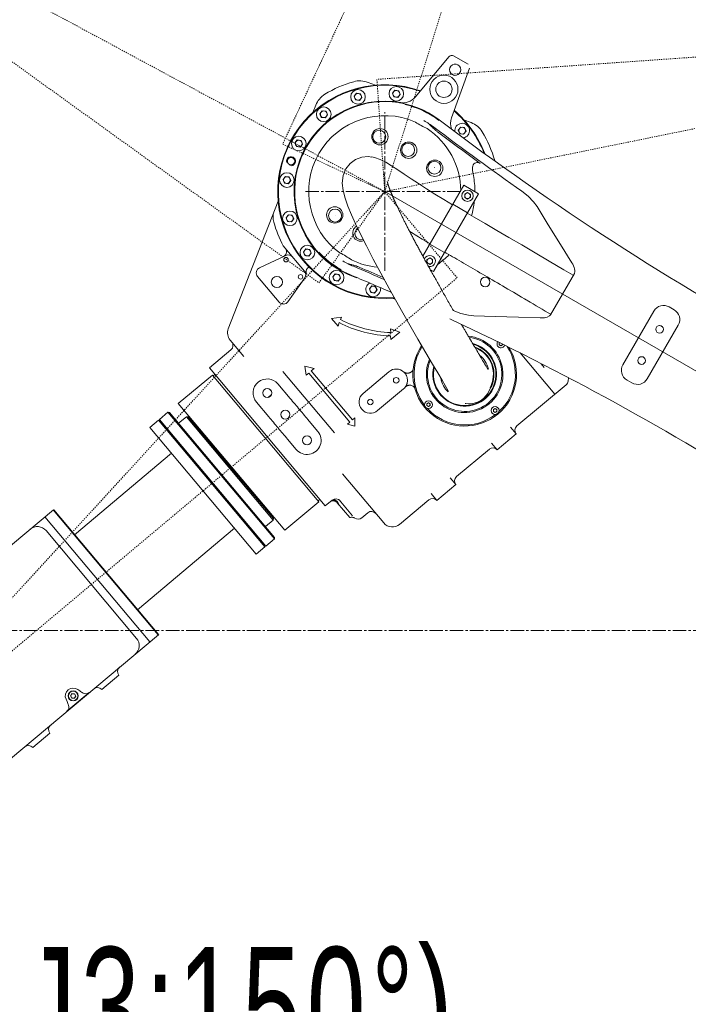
# Model space of a CAD drawing. Header units: millimetres. Extents: x -4455 to 4455, y -3150 to 3150.
# Tile 5 of 22: x -2388 to -1795, y 188 to 1063. Entities that reach past the tile are written whole.
import ezdxf

# ---------------------------------------------------------------- set-up
doc = ezdxf.new("R2010")
doc.units = ezdxf.units.MM
doc.linetypes.add('点画线', pattern=[18, 12, -2, 2, -2])
doc.linetypes.add('虚线', pattern=[2, 1, -1])
doc.layers.get('0').update_dxf_attribs({"lineweight": 35})
for name, color, linetype, lineweight in [('02___PRT_ALL_AXES', 7, 'Continuous', 18), ('中心线层', 1, '点画线', 18), ('尺寸线层', 7, 'Continuous', 18), ('粗实线层', 7, 'Continuous', 35), ('虚线层', 6, '虚线', 18)]:
    doc.layers.add(name, color=color, linetype=linetype, lineweight=lineweight)
doc.styles.add('标准', font='txt', dxfattribs={"width": 0.667})
doc.dimstyles.new('标准', dxfattribs={"dimscale": 30, "dimtxt": 3.5, "dimasz": 4, "dimexe": 2, "dimexo": 0, "dimtad": 1, "dimdsep": 46, "dimtxsty": '标准', "dimblk": '_CAXARROW', "dimcen": 0, "dimdle": 6, "dimazin": 2, "dimtfac": 0.707107, "dimtdec": 3, "dimtmove": 2, "dimatfit": 3, "dimfxl": 0, "dimfrac": 2, "dimtolj": 1, "dimarcsym": 0})

# ---------------------------------------------------------------- blocks, each defined once
blk = doc.blocks.new('3214324')
at = {"layer": '虚线层', "color": 3}
for p, q in [((0, 0), (760, 100)), ((0, 100), (0, 0))]:
    blk.add_line(p, q, dxfattribs=at)
at = {"layer": '虚线层', "color": 1}
blk.add_line((760, 100), (0, 100), dxfattribs=at)
blk = doc.blocks.new('212233434')
at = {"color": 7, "linetype": 'Continuous', "lineweight": 18}
for p, q in [((-618.28, 509.99), (-648.41, 474.07)), ((-601.52, 503.17), (-614.48, 510.65)), ((-600.2, 499.55), (-616.24, 455.49)), ((-690.37, 487.06), (-683.66, 484.44)), ((-702.69, 474.7), (-700.55, 477.43)), ((-701.41, 471.49), (-702.69, 474.7)), ((-697.12, 476.93), (-700.55, 477.43)), ((-695.84, 473.72), (-697.98, 470.99)), ((-697.12, 476.93), (-695.84, 473.72)), ((-668.66, 477.39), (-666.52, 480.11)), ((-667.37, 474.17), (-668.66, 477.39)), ((-667.37, 474.17), (-663.94, 473.68)), ((-663.09, 479.62), (-666.52, 480.11)), ((-661.8, 476.4), (-663.94, 473.68)), ((-663.09, 479.62), (-661.8, 476.4)), ((-736.79, 466.72), (-739.33, 460.22)), ((-701.41, 471.49), (-697.98, 470.99)), ((-733.11, 459.2), (-730.97, 461.92)), ((-731.82, 455.98), (-733.11, 459.2)), ((-731.82, 455.98), (-728.4, 455.49)), ((-727.54, 461.43), (-730.97, 461.92)), ((-726.25, 458.21), (-728.4, 455.49)), ((-727.54, 461.43), (-726.25, 458.21)), ((-610.22, 444.68), (-608.08, 447.4)), ((-604.65, 446.9), (-608.08, 447.4)), ((-605.48, 453.9), (-598.78, 451.29)), ((-604.65, 446.9), (-603.37, 443.69)), ((-608.94, 441.46), (-610.22, 444.68)), ((-608.94, 441.46), (-605.51, 440.97)), ((-603.37, 443.69), (-605.51, 440.97)), ((-755.28, 433.24), (-753.14, 435.96)), ((-753.99, 430.02), (-755.28, 433.24)), ((-753.99, 430.02), (-750.56, 429.52)), ((-749.71, 435.46), (-753.14, 435.96)), ((-748.42, 432.25), (-750.56, 429.52)), ((-749.71, 435.46), (-748.42, 432.25)), ((-684.69, 420.28), (-687.04, 420.77)), ((-765.82, 400.76), (-763.68, 403.49)), ((-760.25, 402.99), (-763.68, 403.49)), ((-760.25, 402.99), (-758.97, 399.78)), ((-675.92, 405.38), (-675.76, 405.03)), ((-675.76, 405.03), (-675.63, 404.8)), ((-596.82, 404.45), (-596.78, 404.28)), ((-764.54, 397.55), (-765.82, 400.76)), ((-764.54, 397.55), (-761.11, 397.05)), ((-758.97, 399.78), (-761.11, 397.05)), ((-605.27, 395.64), (-641.67, 332.59)), ((-605.27, 395.64), (-592.28, 388.14)), ((-592.28, 388.14), (-632.28, 318.86)), ((-604.53, 387.71), (-602.03, 389.15)), ((-604.53, 387.71), (-604.53, 384.82)), ((-602.03, 389.15), (-599.53, 387.71)), ((-599.53, 384.82), (-599.53, 387.71)), ((-553.7, 390.28), (-553.81, 390.36)), ((-770.04, 381.59), (-814.39, 268.03)), ((-663.92, 375.69), (-664.23, 376.36)), ((-615.02, 378.75), (-602.03, 371.25)), ((-602.03, 383.38), (-604.53, 384.82)), ((-599.53, 384.82), (-602.03, 383.38)), ((-540.32, 376.67), (-540.32, 376.67)), ((-763.14, 366.73), (-761, 369.45)), ((-757.57, 368.96), (-761, 369.45)), ((-757.57, 368.96), (-756.28, 365.74)), ((-663.6, 375.03), (-663.92, 375.69)), ((-663.28, 374.36), (-663.6, 375.03)), ((-662.96, 373.68), (-663.28, 374.36)), ((-662.63, 373), (-662.96, 373.68)), ((-662.31, 372.32), (-662.63, 373)), ((-661.97, 371.64), (-662.31, 372.32)), ((-661.64, 370.95), (-661.97, 371.64)), ((-661.3, 370.25), (-661.64, 370.95)), ((-660.96, 369.56), (-661.3, 370.25)), ((-660.62, 368.86), (-660.96, 369.56)), ((-660.27, 368.15), (-660.62, 368.86)), ((-659.92, 367.45), (-660.27, 368.15)), ((-761.85, 363.51), (-763.14, 366.73)), ((-761.85, 363.51), (-758.42, 363.02)), ((-756.28, 365.74), (-758.42, 363.02)), ((-659.57, 366.74), (-659.92, 367.45)), ((-659.21, 366.02), (-659.57, 366.74)), ((-658.85, 365.3), (-659.21, 366.02)), ((-658.49, 364.58), (-658.85, 365.3)), ((-658.13, 363.85), (-658.49, 364.58)), ((-657.76, 363.12), (-658.13, 363.85)), ((-657.39, 362.38), (-657.76, 363.12)), ((-657.01, 361.64), (-657.39, 362.38)), ((-656.63, 360.9), (-657.01, 361.64)), ((-656.25, 360.15), (-656.63, 360.9)), ((-655.87, 359.39), (-656.25, 360.15)), ((-655.48, 358.63), (-655.87, 359.39)), ((-655.09, 357.87), (-655.48, 358.63)), ((-654.69, 357.1), (-655.09, 357.87)), ((-654.29, 356.33), (-654.69, 357.1)), ((-653.89, 355.56), (-654.29, 356.33)), ((-653.49, 354.78), (-653.89, 355.56)), ((-653.08, 353.99), (-653.49, 354.78)), ((-652.67, 353.2), (-653.08, 353.99)), ((-652.26, 352.41), (-652.67, 353.2)), ((-651.84, 351.61), (-652.26, 352.41)), ((-651.42, 350.81), (-651.84, 351.61)), ((-651, 350), (-651.42, 350.81)), ((-650.57, 349.19), (-651, 350)), ((-765.57, 341.77), (-745.14, 317.42)), ((-650.14, 348.38), (-650.57, 349.19)), ((-649.71, 347.56), (-650.14, 348.38)), ((-649.27, 346.73), (-649.71, 347.56)), ((-648.83, 345.9), (-649.27, 346.73)), ((-648.39, 345.07), (-648.83, 345.9)), ((-647.94, 344.23), (-648.39, 345.07)), ((-647.49, 343.38), (-647.94, 344.23)), ((-647.04, 342.53), (-647.49, 343.38)), ((-646.58, 341.68), (-647.04, 342.53)), ((-646.12, 340.82), (-646.58, 341.68)), ((-635.52, 343.25), (-622.53, 335.75)), ((-635.41, 343.74), (-635.28, 343.66)), ((-763.29, 333.29), (-786.75, 322.35)), ((-747.63, 336.31), (-745.49, 339.03)), ((-746.35, 333.1), (-747.63, 336.31)), ((-746.35, 333.1), (-742.92, 332.6)), ((-742.06, 338.54), (-745.49, 339.03)), ((-740.78, 335.32), (-742.92, 332.6)), ((-742.06, 338.54), (-740.78, 335.32)), ((-645.66, 339.96), (-646.12, 340.82)), ((-645.19, 339.09), (-645.66, 339.96)), ((-644.72, 338.21), (-645.19, 339.09)), ((-644.25, 337.33), (-644.72, 338.21)), ((-643.77, 336.45), (-644.25, 337.33)), ((-643.29, 335.56), (-643.77, 336.45)), ((-642.8, 334.66), (-643.29, 335.56)), ((-642.31, 333.76), (-642.8, 334.66)), ((-641.82, 332.86), (-642.31, 333.76)), ((-641.33, 331.95), (-641.82, 332.86)), ((-640.83, 331.03), (-641.33, 331.95)), ((-640.32, 330.11), (-640.83, 331.03)), ((-639.82, 329.18), (-640.32, 330.11)), ((-639.3, 328.25), (-639.82, 329.18)), ((-638.79, 327.31), (-639.3, 328.25)), ((-638.27, 326.37), (-638.79, 327.31)), ((-637.75, 325.42), (-638.27, 326.37)), ((-638.03, 329.68), (-635.53, 331.12)), ((-638.03, 329.68), (-638.03, 326.79)), ((-635.53, 325.35), (-638.03, 326.79)), ((-637.22, 324.46), (-637.75, 325.42)), ((-636.69, 323.5), (-637.22, 324.46)), ((-635.53, 331.12), (-633.03, 329.68)), ((-633.03, 326.79), (-635.53, 325.35)), ((-633.03, 326.79), (-633.03, 329.68)), ((-721.67, 314.14), (-719.53, 316.87)), ((-716.1, 316.37), (-719.53, 316.87)), ((-716.1, 316.37), (-714.81, 313.15)), ((-636.16, 322.53), (-636.69, 323.5)), ((-635.62, 321.56), (-636.16, 322.53)), ((-635.07, 320.58), (-635.62, 321.56)), ((-634.53, 319.59), (-635.07, 320.58)), ((-634.99, 320.42), (-632.28, 318.86)), ((-633.98, 318.6), (-634.53, 319.59)), ((-633.42, 317.6), (-633.98, 318.6)), ((-632.86, 316.59), (-633.42, 317.6)), ((-632.3, 315.58), (-632.86, 316.59)), ((-631.73, 314.56), (-632.3, 315.58)), ((-528.41, 280.53), (-507.15, 317.35)), ((-788.47, 314.61), (-769.36, 291.84)), ((-761.44, 292.18), (-746.59, 313.39)), ((-720.38, 310.93), (-721.67, 314.14)), ((-720.38, 310.93), (-716.95, 310.43)), ((-714.81, 313.15), (-716.95, 310.43)), ((-689.2, 303.6), (-687.06, 306.32)), ((-683.63, 305.83), (-687.06, 306.32)), ((-631.16, 313.54), (-631.73, 314.56)), ((-630.58, 312.51), (-631.16, 313.54)), ((-630, 311.47), (-630.58, 312.51)), ((-629.41, 310.43), (-630, 311.47)), ((-628.82, 309.37), (-629.41, 310.43)), ((-628.22, 308.32), (-628.82, 309.37)), ((-627.62, 307.25), (-628.22, 308.32)), ((-627.02, 306.18), (-627.62, 307.25)), ((-687.91, 300.38), (-689.2, 303.6)), ((-687.91, 300.38), (-684.48, 299.89)), ((-682.34, 302.61), (-684.48, 299.89)), ((-683.63, 305.83), (-682.34, 302.61)), ((-626.41, 305.1), (-627.02, 306.18)), ((-625.8, 304.01), (-626.41, 305.1)), ((-625.18, 302.92), (-625.8, 304.01)), ((-624.55, 301.81), (-625.18, 302.92)), ((-623.92, 300.71), (-624.55, 301.81)), ((-623.29, 299.59), (-623.92, 300.71)), ((-622.65, 298.47), (-623.29, 299.59)), ((-622.01, 297.33), (-622.65, 298.47)), ((-668.79, 295.41), (-666.28, 294.43)), ((-621.36, 296.19), (-622.01, 297.33)), ((-620.71, 295.05), (-621.36, 296.19)), ((-620.05, 293.89), (-620.71, 295.05)), ((-619.38, 292.73), (-620.05, 293.89)), ((-618.71, 291.56), (-619.38, 292.73)), ((-618.04, 290.38), (-618.71, 291.56)), ((-617.36, 289.19), (-618.04, 290.38)), ((-616.67, 287.99), (-617.36, 289.19)), ((-615.98, 286.79), (-616.67, 287.99)), ((-615.28, 285.57), (-615.98, 286.79)), ((-614.52, 284.26), (-615.28, 285.57)), ((-614.97, 284.44), (-614.84, 284.38)), ((-464.08, 236.18), (-436.58, 283.82)), ((-422.92, 287.48), (-418.59, 284.98)), ((-713.97, 278.55), (-722.72, 277.2)), ((-722.72, 277.2), (-716.99, 270.37)), ((-716.99, 270.37), (-716.13, 273.54)), ((-714.77, 276.22), (-713.97, 278.55)), ((-606.47, 270.37), (-607.35, 271.87)), ((-596.37, 279.59), (-596.36, 279.59)), ((-414.93, 271.32), (-442.43, 223.68)), ((-662.22, 265.19), (-670.31, 267.95)), ((-670.31, 267.95), (-670.25, 264.73)), ((-670.13, 258.52), (-662.22, 265.19)), ((-605.7, 269.05), (-606.47, 270.37)), ((-604.93, 267.72), (-605.7, 269.05)), ((-428.77, 269.6), (-431.19, 270.97)), ((-800.48, 243.36), (-812.74, 257.97)), ((-670.37, 261.73), (-670.13, 258.52)), ((-598.59, 256.88), (-599.39, 258.25)), ((-573.85, 255.5), (-573.72, 255.58)), ((-573.85, 255.5), (-573.85, 253.76)), ((-572.35, 252.9), (-573.85, 253.76)), ((-570.85, 253.76), (-572.35, 252.9)), ((-570.85, 253.76), (-570.85, 254.19)), ((-595.38, 251.43), (-596.18, 252.79)), ((-594.18, 249.41), (-595.38, 251.43)), ((-592.23, 246.1), (-593, 247.41)), ((-591.47, 244.82), (-592.23, 246.1)), ((-555.16, 246.59), (-524.44, 209.98)), ((-590.73, 243.56), (-591.47, 244.82)), ((-590, 242.34), (-590.73, 243.56)), ((-589.3, 241.16), (-590, 242.34)), ((-533.89, 233.68), (-536.75, 237.09)), ((-728.33, 110.7), (-831.17, 233.26)), ((-765.88, 230.12), (-720.08, 175.55)), ((-738.22, 232.77), (-746.36, 234.99)), ((-746.36, 234.99), (-745.15, 226.96)), ((-745.15, 226.96), (-743.03, 228.73)), ((-743.03, 228.73), (-706.54, 185.25)), ((-740.73, 230.66), (-738.22, 232.77)), ((-704.24, 187.18), (-740.73, 230.66)), ((-671.76, 229.97), (-694.74, 210.68)), ((-585.62, 234.96), (-586.07, 235.72)), ((-583.88, 232.04), (-585.62, 234.96)), ((-770.31, 219.07), (-759.38, 206.05)), ((-512.52, 224.64), (-512.77, 221.68)), ((-456.09, 220.02), (-460.42, 222.52)), ((-777.48, 214.16), (-776.39, 212.86)), ((-681.88, 195.36), (-658.9, 214.64)), ((-621.81, 217.56), (-618.79, 212.48)), ((-514.54, 218.29), (-558.15, 181.7)), ((-778.53, 189.98), (-789.46, 203)), ((-638.2, 201.5), (-636.7, 202.37)), ((-638.2, 201.5), (-638.2, 199.77)), ((-636.7, 202.37), (-635.2, 201.5)), ((-635.2, 199.77), (-635.2, 201.5)), ((-636.7, 198.9), (-638.2, 199.77)), ((-635.2, 199.77), (-636.7, 198.9)), ((-579.03, 196.33), (-577.53, 197.19)), ((-579.03, 196.33), (-579.03, 194.59)), ((-577.53, 193.73), (-579.03, 194.59)), ((-577.53, 197.19), (-576.03, 196.33)), ((-576.03, 194.59), (-577.53, 193.73)), ((-576.03, 194.59), (-576.03, 196.33)), ((-742.67, 186.13), (-734.95, 176.94)), ((-706.54, 185.25), (-708.66, 183.47)), ((-702.13, 188.96), (-704.24, 187.18)), ((-701.94, 181.64), (-702.13, 188.96)), ((-708.66, 183.47), (-701.94, 181.64)), ((-558.77, 174.65), (-563.86, 180.73)), ((-754.11, 160.87), (-761.82, 170.06)), ((-575.62, 160.51), (-580.72, 166.59)), ((-558.77, 174.65), (-575.62, 160.51)), ((-582.66, 161.13), (-611.77, 136.7)), ((-950.96, 85.1), (-864.78, 157.42)), ((-676.42, 95.51), (-713.06, 139.17)), ((-612.39, 129.66), (-617.49, 135.73)), ((-612.39, 129.66), (-629.24, 115.52)), ((-715.88, 116.09), (-704.04, 101.98)), ((-636.29, 116.13), (-662.33, 94.28)), ((-629.24, 115.52), (-634.34, 121.59)), ((-969.6, 107.32), (-1240.02, -119.58)), ((-876.4, -3.76), (-969.6, 107.32)), ((-717.7, 113.59), (-717.65, 113.53)), ((-717.65, 113.53), (-706.53, 100.27)), ((-884.06, -10.19), (-977.26, 100.89)), ((-701.95, 99.8), (-701.95, 99.8)), ((-976.2, 88.73), (-895.85, -7.02)), ((-895.04, 18.46), (-808.86, 90.77)), ((-876.4, -3.76), (-1146.81, -230.66)), ((-911.49, -39.73), (-926.81, -52.58)), ((-948.13, -52.44), (-946.3, -53.71)), ((-957.55, -63.15), (-958.49, -61.13)), ((-937.82, -55.08), (-957.68, -71.74)), ((-954.45, -58.05), (-953.19, -56.12)), ((-953.4, -60.11), (-954.45, -58.05)), ((-953.4, -60.11), (-951.09, -60.23)), ((-950.88, -56.24), (-953.19, -56.12)), ((-949.83, -58.3), (-951.09, -60.23)), ((-950.88, -56.24), (-949.83, -58.3)), ((-972.77, -91.15), (-988.09, -104.01))]:
    blk.add_line(p, q, dxfattribs=at)
for points in [[(-686.88, 420.74), (-690.15, 421.06), (-695.98, 420.51), (-701.37, 418.52), (-706.15, 415.1), (-709.98, 410.25), (-712.46, 404.19), (-713.19, 397.58), (-712.45, 390.94), (-710.67, 384.19), (-708.15, 377.07), (-705.02, 369.47), (-701.35, 361.31), (-697, 352.21), (-691.76, 341.72), (-685.72, 330.1), (-679.03, 317.57), (-671.58, 303.93), (-663.27, 289.03), (-654.45, 273.48), (-646.08, 258.92), (-638.93, 246.59), (-633.17, 236.78), (-628.51, 228.87), (-624.67, 222.38), (-621.81, 217.56)], [(-615.28, 378.31), (-622.97, 382.87), (-630.94, 387.78), (-638.43, 392.53), (-645.46, 397.1), (-652.05, 401.48), (-658.22, 405.62), (-664.01, 409.47), (-669.45, 412.98), (-674.65, 416.07), (-679.67, 418.56), (-684.69, 420.28)], [(-676.13, 405.87), (-676.06, 405.65), (-676, 405.41), (-675.95, 405.15), (-675.9, 404.86), (-675.86, 404.56), (-675.83, 404.27), (-675.8, 404)], [(-672.43, 395.92), (-672.5, 396.16), (-672.57, 396.38), (-672.64, 396.61), (-672.71, 396.82), (-672.77, 397.03), (-672.83, 397.23), (-672.88, 397.42), (-672.94, 397.62), (-672.99, 397.8), (-673.04, 397.99), (-673.08, 398.16), (-673.12, 398.33), (-673.16, 398.48), (-673.18, 398.6), (-673.21, 398.72), (-673.23, 398.82), (-673.24, 398.9)], [(-664.23, 376.36), (-664.54, 377.02), (-664.7, 377.35), (-664.85, 377.67), (-665, 378), (-665.15, 378.33), (-665.3, 378.65), (-665.45, 378.97), (-665.6, 379.3), (-665.75, 379.62), (-665.9, 379.94), (-666.04, 380.25), (-666.19, 380.57), (-666.33, 380.89), (-666.47, 381.2), (-666.61, 381.52), (-666.75, 381.83), (-666.89, 382.14), (-667.03, 382.45), (-667.17, 382.76), (-667.31, 383.07), (-667.45, 383.38), (-667.58, 383.68), (-667.72, 383.99), (-667.85, 384.29), (-667.98, 384.6), (-668.12, 384.9), (-668.25, 385.2), (-668.38, 385.51), (-668.51, 385.81), (-668.64, 386.11), (-668.76, 386.41), (-668.89, 386.71), (-669.02, 387), (-669.14, 387.3), (-669.27, 387.59), (-669.39, 387.89), (-669.51, 388.18), (-669.63, 388.47), (-669.75, 388.76), (-669.87, 389.05), (-669.99, 389.34), (-670.1, 389.63), (-670.22, 389.91), (-670.33, 390.19), (-670.44, 390.48), (-670.55, 390.76), (-670.66, 391.04), (-670.77, 391.31), (-670.87, 391.59), (-670.98, 391.86), (-671.08, 392.13), (-671.18, 392.4), (-671.28, 392.66), (-671.38, 392.93), (-671.48, 393.19), (-671.57, 393.45), (-671.67, 393.71), (-671.76, 393.96), (-671.85, 394.22), (-671.94, 394.47), (-672.02, 394.72), (-672.11, 394.96), (-672.19, 395.21), (-672.27, 395.45), (-672.35, 395.69), (-672.43, 395.92)], [(-553.7, 390.28), (-548.33, 386.01), (-543.39, 380.92), (-540.32, 376.67)], [(-540.32, 376.67), (-530.31, 360.33), (-519.48, 342.86), (-509.33, 326.7)], [(-508.18, 315.6), (-516.38, 320.43), (-529.55, 328.2), (-542.05, 335.58), (-553.93, 342.59), (-565.25, 349.25), (-576.04, 355.58), (-586.34, 361.6), (-596.16, 367.29), (-602.28, 370.81)], [(-653.43, 354.66), (-653.23, 354.54), (-651.73, 353.6), (-650.19, 352.64), (-648.64, 351.68), (-647.07, 350.71), (-645.47, 349.74), (-643.85, 348.75), (-642.2, 347.76), (-640.54, 346.77), (-638.85, 345.76), (-637.14, 344.75), (-635.41, 343.74)], [(-622.28, 336.17), (-620.97, 335.42), (-619.09, 334.34), (-617.2, 333.25), (-615.29, 332.15), (-613.36, 331.04), (-611.42, 329.91), (-609.45, 328.77), (-607.47, 327.62), (-605.47, 326.45), (-603.45, 325.27), (-601.41, 324.09), (-599.36, 322.89), (-597.29, 321.67), (-595.2, 320.45), (-593.09, 319.21), (-590.96, 317.96), (-588.81, 316.7), (-586.63, 315.43), (-584.44, 314.14), (-582.23, 312.84), (-580, 311.52), (-577.74, 310.2), (-575.47, 308.85), (-573.17, 307.5), (-570.85, 306.13), (-568.51, 304.75), (-566.14, 303.35)], [(-509.33, 326.7), (-508.54, 325.37), (-507.85, 324.01), (-507.31, 322.67), (-506.91, 321.33), (-506.69, 319.99), (-506.71, 318.7), (-507.06, 317.54), (-507.15, 317.35)], [(-566.14, 303.35), (-561.34, 300.52), (-558.91, 299.08)], [(-558.91, 299.08), (-553.96, 296.16), (-551.45, 294.68), (-546.36, 291.67)], [(-546.36, 291.67), (-543.77, 290.14), (-541.15, 288.6), (-538.51, 287.04), (-535.84, 285.47), (-533.14, 283.88), (-530.41, 282.27), (-528.17, 280.95)], [(-596.37, 279.59), (-601.17, 280.06), (-607.94, 281.7), (-614.84, 284.38)], [(-528.41, 280.53), (-529.17, 279.63), (-531.25, 278.49), (-533.64, 277.92), (-536.28, 277.72), (-537.6, 277.74)], [(-537.6, 277.74), (-556.79, 278.46), (-577.34, 279.1), (-596.36, 279.59)], [(-603.75, 265.72), (-604.14, 266.39), (-604.54, 267.06), (-604.93, 267.72)], [(-602.57, 263.7), (-602.97, 264.37), (-603.75, 265.72)], [(-599.39, 258.25), (-600.19, 259.62), (-600.58, 260.3), (-600.98, 260.98), (-601.38, 261.66), (-601.78, 262.34), (-602.57, 263.7)], [(-596.18, 252.79), (-596.98, 254.15), (-597.38, 254.83), (-597.78, 255.52), (-598.19, 256.2), (-598.59, 256.88)], [(-593, 247.41), (-593.79, 248.74), (-594.18, 249.41)], [(-587.99, 238.95), (-588.3, 239.48), (-588.62, 240.02), (-589.3, 241.16)], [(-586.83, 236.99), (-587.38, 237.93), (-587.99, 238.95)], [(-586.07, 235.72), (-586.32, 236.14), (-586.57, 236.57), (-586.83, 236.99)], [(-590.61, 204.21), (-587.47, 206.51), (-584.02, 210.56), (-582.17, 214.44)], [(-604.12, 201.69), (-603.42, 201.57), (-601.44, 201.41), (-599.4, 201.45), (-597.34, 201.71), (-595.28, 202.19), (-593.24, 202.9), (-591.26, 203.84), (-590.61, 204.21)], [(-723.41, 114.83), (-723.33, 114.86), (-723.24, 114.9), (-723.13, 114.95), (-723.02, 114.99), (-722.9, 115.03), (-722.78, 115.07), (-722.66, 115.1), (-722.53, 115.14), (-722.4, 115.16), (-722.27, 115.19), (-722.14, 115.21), (-722.01, 115.23), (-721.88, 115.24), (-721.75, 115.25), (-721.61, 115.26), (-721.48, 115.26), (-721.35, 115.26), (-721.23, 115.25), (-721.1, 115.24), (-720.97, 115.23), (-720.84, 115.22)], [(-720.84, 115.22), (-720.72, 115.2), (-720.6, 115.18), (-720.47, 115.16), (-720.35, 115.13), (-720.24, 115.1), (-720.12, 115.07), (-720.01, 115.04), (-719.89, 115), (-719.78, 114.96), (-719.68, 114.92), (-719.57, 114.88), (-719.47, 114.84), (-719.36, 114.79), (-719.27, 114.74), (-719.17, 114.7), (-719.07, 114.65)], [(-719.07, 114.65), (-718.98, 114.6), (-718.89, 114.55), (-718.81, 114.5), (-718.73, 114.45), (-718.64, 114.39), (-718.56, 114.34), (-718.48, 114.29), (-718.41, 114.23), (-718.33, 114.18), (-718.26, 114.12), (-718.19, 114.07)], [(-718.22, 114.11), (-718.23, 114.11), (-718.21, 114.09), (-718.16, 114.05)], [(-718.19, 114.07), (-718.12, 114.02), (-718.06, 113.97), (-718.05, 113.97)], [(-718.16, 114.05), (-718.1, 113.99), (-718.02, 113.92), (-717.94, 113.85), (-717.86, 113.76), (-717.78, 113.68), (-717.7, 113.59)], [(-706.53, 100.27), (-705.93, 100.47), (-705.19, 100.6), (-704.44, 100.62), (-703.73, 100.53), (-703.08, 100.36), (-702.52, 100.13), (-702.11, 99.9), (-701.95, 99.8)]]:
    blk.add_lwpolyline(points, dxfattribs=at)
for centre, radius in [((-623, 480.93), 12.5), ((-665.23, 476.9), 6.5), ((-623, 480.93), 7.25), ((-699.27, 474.21), 6.5), ((-699.27, 474.21), 3), ((-665.23, 476.9), 3), ((-729.68, 458.71), 6.5), ((-729.68, 458.71), 3), ((-606.79, 444.18), 3), ((-751.85, 432.74), 6.5), ((-679.77, 438.81), 7.25), ((-680.42, 438.75), 0.05), ((-751.85, 432.74), 3), ((-654.25, 426.81), 7.25), ((-654.74, 427.08), 0.05), ((-631.09, 410.71), 7.25), ((-631.37, 411.3), 0.05), ((-762.4, 400.27), 6.5), ((-762.4, 400.27), 3), ((-602.03, 386.26), 5), ((-602.03, 386.26), 2.5), ((-719.91, 369.29), 7.25), ((-759.71, 366.23), 6.5), ((-759.71, 366.23), 3), ((-719.63, 368.7), 0.05), ((-744.21, 335.82), 6.5), ((-744.21, 335.82), 3), ((-635.53, 328.24), 2.5), ((-718.24, 313.65), 6.5), ((-718.24, 313.65), 3), ((-586.32, 309.7), 4.25), ((-685.77, 303.1), 3), ((-431.51, 267.61), 3.4), ((-447.51, 239.89), 3.4), ((-636.7, 200.64), 3.5), ((-636.7, 200.64), 1.5), ((-577.53, 195.46), 3.5), ((-577.53, 195.46), 1.5), ((-952.14, -58.17), 4.5), ((-952.14, -58.17), 4.25), ((-952.14, -58.17), 2)]:
    blk.add_circle(centre, radius, dxfattribs=at)
for centre, radius, start, end in [((-615.98, 508.06), 3, 60, 140), ((-613, 498.25), 5, 262.51508, 217.48492), ((-613, 498.25), 5, 217.5, 262.5), ((-675.5, 390), 95, 70.55339, 275.18501), ((-675.5, 390), 94.5, 70.66624, 275.04997), ((-675.5, 390), 101.5, 105.76908, 121.56188), ((-697.65, 468.43), 20, 68.66548, 105.76908), ((-718.16, 459.44), 20, 121.56188, 158.66548), ((-659.91, 483.71), 15, 260.55212, 320), ((-675.5, 390), 80.5, 78.38057, 251.89078), ((-675.5, 390), 80, 52.79485, 247.20646), ((-675.5, 390), 79.5, 52.7695, 77.12313), ((-675.5, 390), 67.5, 66.20128, 233.79885), ((-602.14, 450.36), 15, 160, 198.25529), ((-675.5, 390), 94.5, 21.29051, 49.32301), ((-675.5, 390), 95, 20.85924, 49.43641), ((-675.5, 390), 72, 52.79485, 61.11262), ((884.55, 2444.91), 2508, 232.79485, 235.00778), ((884.55, 2444.91), 2500, 232.79485, 250.11022), ((-606.79, 444.18), 6.5, 278.57558, 187.92527), ((-606.06, 432.66), 20, 31.56188, 68.66548), ((-675.5, 390), 67.5, 0.53468, 56.02204), ((884.55, 2444.91), 2509.34, 232.91189, 233.99077), ((-675.5, 390), 101.5, 15.76908, 31.56188), ((-597.07, 412.15), 20, 14.66047, 15.76908), ((-675.5, 390), 80, 0.0092, 10.28154), ((-675.5, 390), 80, 344.53172, 353.68848), ((-675.5, 390), 102.17, 195.33851, 208.17054), ((-696.75, 353.19), 7.25, 120.72966, 291.21852), ((-767.73, 336.74), 5, 295, 27.60971), ((-761.18, 328.76), 5, 40, 115), ((-675.5, 390), 79.5, 222.71632, 240.76), ((-635.53, 328.24), 5, 257.27776, 160.24904), ((-675.5, 390), 80, 306.31157, 315.46669), ((-675.5, 390), 72, 238.88737, 247.20515), ((-675.5, 390), 67.5, 243.97977, 264.57133), ((-784.64, 317.82), 5, 115, 220), ((-750.69, 316.25), 5, 325, 40), ((-741.07, 318.99), 5, 185.61302, 190.71128), ((-741.07, 318.99), 4.33, 113.26127, 195.8701), ((-750.69, 316.25), 5.67, 11.86682, 15.8701), ((-1675.08, -1988.5), 2500, 66.2839, 67.20515), ((-1675.08, -1988.5), 2508, 66.50941, 67.20515), ((-1675.08, -1988.5), 2509.34, 66.56177, 67.08811), ((-685.77, 303.1), 6.5, 119.58176, 14.13178), ((-765.53, 295.05), 5, 220, 325), ((-427.92, 278.82), 10, 60, 150), ((-1675.08, -1988.5), 2508, 64.99216, 64.99542), ((-423.59, 276.32), 10, 330, 60), ((-666.05, 373), 111.35, 243.27267, 267.77714), ((-666.05, 373), 108.35, 243.28079, 267.77696), ((-1675.08, -1988.5), 2500, 49.86988, 64.98178), ((-805.08, 264.39), 10, 158.66548, 220), ((-815.24, 253.17), 5, 310, 40), ((-604.53, 227.63), 28.25, 165.75956, 75.44748), ((-604.53, 227.63), 27.75, 166.75084, 74.36592), ((-572.35, 254.63), 3.5, 149.95277, 338.35019), ((-572.35, 254.63), 1.5, 144.27883, 360), ((-604.53, 227.63), 26, 330.76, 70.25636), ((-604.53, 227.63), 25.5, 330.76, 68.78071), ((-604.53, 227.63), 21.5, 12.02447, 52.13989), ((-665.33, 222.31), 10, 47.26533, 130), ((-455.42, 231.18), 10, 150, 240), ((-779.88, 211.03), 12.5, 40, 220), ((-604.53, 227.63), 21.5, 189.53167, 226.75916), ((-517.75, 222.12), 5, 310, 355), ((-451.09, 228.68), 10, 240, 330), ((-688.31, 203.02), 10, 130, 310), ((-665.33, 222.31), 10, 310, 322.74768), ((-744.53, 168.9), 12.5, 220, 40), ((-554.94, 177.87), 5, 130, 220), ((-579.45, 157.3), 5, 40, 130), ((-608.56, 132.87), 5, 130, 220), ((-718.99, 112.01), 5, 40, 130), ((-721.82, 110.31), 5.85, 37.55059, 38.26674), ((-633.07, 112.3), 5, 40, 130), ((-687.39, 100.8), 5, 40, 130), ((-699.18, 103.96), 5, 236.31562, 310), ((-983.86, 82.3), 10, 40, 130), ((-668.76, 101.94), 10, 220, 310), ((-903.51, -13.45), 10, 310, 40), ((-907.66, -36.51), 5, 130, 220), ((-952.14, -58.17), 7, 55.0095, 204.9905), ((-930.64, -55.8), 5, 40, 130), ((-940.93, -51.38), 4.83, 241.38723, 310), ((-960.78, -68.04), 4.83, 310, 18.61277), ((-968.94, -87.94), 5, 130, 220), ((-991.92, -107.22), 5, 40, 130)]:
    blk.add_arc(centre, radius, start, end, dxfattribs=at)
at = {"color": 2, "linetype": 'Continuous', "lineweight": 18}
blk.add_arc((-758.72, 417.02), 4, 255, 195, dxfattribs=at)
at = {"color": 7, "linetype": 'Continuous', "lineweight": 18}
for centre, major_axis, start_param, end_param in [((-943.44, -49.62), (10.61, -7.43), 4.712389, 4.994185), ((-962.08, -65.26), (-5.47, 11.74), 4.430593, 4.712389)]:
    blk.add_ellipse(centre, major_axis=major_axis, ratio=0.386095, start_param=start_param, end_param=end_param, dxfattribs=at)
for points, knots in [([(-637.76, 445.97), (-639.58, 446.79), (-643.16, 448.59), (-646.59, 450.65), (-648.26, 451.76)], [0, 0, 0, 0, 2962.183725, 5931.550684, 5931.550684, 5931.550684, 5931.550684]), ([(-633.19, 447.16), (-633.46, 447.43), (-634.48, 448.46), (-635.47, 449.52), (-636.17, 450.31)], [0, 0, 0, 0, 1572.356428, 5870.689156, 5870.689156, 5870.689156, 5870.689156]), ([(-631.14, 445.21), (-631.31, 445.37), (-632.01, 446.01), (-632.69, 446.66), (-633.19, 447.16)], [0, 0, 0, 0, 1477.043048, 5843.913541, 5843.913541, 5843.913541, 5843.913541]), ([(-628.69, 443.18), (-629.32, 443.66), (-630.14, 444.34), (-630.94, 445.04), (-631.14, 445.21)], [0, 0, 0, 0, 4378.138824, 5829.505028, 5829.505028, 5829.505028, 5829.505028]), ([(-590.73, 415.05), (-591.29, 415.45), (-592.61, 416.05), (-594.78, 415.88), (-596.57, 414.64), (-597.58, 412.74), (-597.83, 410.64), (-597.62, 408.55), (-597.21, 406.5), (-596.94, 405.14), (-596.82, 404.45)], [0, 0, 0, 0, 2275.132018, 4545.25665, 6816.582849, 9092.411563, 11372.004491, 13653.432781, 15932.974643, 18212.049196, 18212.049196, 18212.049196, 18212.049196]), ([(-774.03, 362.97), (-774.23, 363.69), (-774.54, 365.15), (-774.72, 367.38), (-774.55, 369.62), (-774.15, 371.07), (-773.88, 371.76)], [0, 0, 0, 0, 2792.277395, 5583.964095, 8374.853907, 11165.480021, 11165.480021, 11165.480021, 11165.480021]), ([(-715.37, 335.53), (-713.57, 334.64), (-710.07, 332.69), (-706.71, 330.5), (-705.09, 329.33)], [0, 0, 0, 0, 2884.294616, 5761.61873, 5761.61873, 5761.61873, 5761.61873]), ([(-708.07, 325.79), (-707.87, 325.74), (-706.99, 325.56), (-706.11, 325.36), (-705.44, 325.19)], [0, 0, 0, 0, 1288.46115, 5700.829338, 5700.829338, 5700.829338, 5700.829338]), ([(-705.44, 325.19), (-705.11, 325.11), (-703.76, 324.77), (-702.43, 324.39), (-701.43, 324.07)], [0, 0, 0, 0, 1383.982473, 5679.396248, 5679.396248, 5679.396248, 5679.396248]), ([(-701.43, 324.07), (-701.15, 323.98), (-700.05, 323.62), (-698.96, 323.21), (-698.15, 322.87)], [0, 0, 0, 0, 1404.575443, 5651.526127, 5651.526127, 5651.526127, 5651.526127]), ([(-658.54, 229.65), (-658.38, 229.51), (-658.01, 229.28), (-657.42, 228.99), (-656.79, 228.79), (-656.13, 228.69), (-655.45, 228.65), (-654.76, 228.68), (-654.08, 228.77), (-653.43, 228.94), (-652.81, 229.16), (-652.03, 229.55), (-651.21, 230.29), (-650.52, 231.41), (-650.3, 232.27), (-650.25, 232.7)], [0, 0, 0, 0, 1587.362808, 3191.371622, 4813.254123, 6448.021692, 8120.447721, 9817.116062, 11508.349642, 13174.282513, 14791.251316, 16363.637617, 19557.930963, 22759.497521, 25963.908353, 25963.908353, 25963.908353, 25963.908353]), ([(-658.39, 229.49), (-658.36, 229.46), (-658.31, 229.41), (-658.19, 229.32), (-658.06, 229.18), (-657.91, 229.01), (-657.71, 228.78), (-657.47, 228.49), (-657.1, 228.01), (-656.68, 227.38), (-656.27, 226.57), (-655.93, 225.73), (-655.57, 224.57), (-655.3, 223.07), (-655.35, 221.25), (-655.62, 219.76), (-656.01, 218.61), (-656.52, 217.51), (-657, 216.73), (-657.37, 216.25)], [0, 0, 0, 0, 263.218575, 526.298123, 1052.13481, 1578.134426, 2104.372853, 3156.749173, 4209.145808, 6313.245409, 8417.427499, 10521.830194, 12626.351858, 16830.858662, 21036.225597, 25242.292387, 27347.036078, 29451.518008, 33656.241493, 33656.241493, 33656.241493, 33656.241493]), ([(-657.37, 216.25), (-657.08, 216.57), (-656.58, 216.99), (-655.8, 217.39), (-655.17, 217.61), (-654.52, 217.82), (-653.61, 217.98), (-652.47, 217.94), (-651.17, 217.57), (-650.03, 216.88), (-649.16, 215.9), (-648.79, 215.11), (-648.67, 214.69)], [0, 0, 0, 0, 2446.107386, 3688.270786, 4958.019244, 6265.855284, 7571.597405, 10167.37589, 12712.562031, 15193.882115, 17642.272814, 20092.59807, 20092.59807, 20092.59807, 20092.59807]), ([(-742.67, 186.13), (-744.06, 187.79), (-746.8, 191.15), (-750.93, 196.16), (-755.15, 201.11), (-757.99, 204.39), (-759.38, 206.05)], [0, 0, 0, 0, 2401.14867, 4802.332063, 7203.515456, 9604.664126, 9604.664126, 9604.664126, 9604.664126]), ([(-778.53, 189.98), (-777.14, 188.32), (-774.4, 184.96), (-770.27, 179.94), (-766.04, 175), (-763.21, 171.72), (-761.82, 170.06)], [0, 0, 0, 0, 2436.533673, 4873.102581, 7309.671489, 9746.205163, 9746.205163, 9746.205163, 9746.205163]), ([(-718.18, 114.91), (-718.53, 115.19), (-719.06, 115.57), (-719.83, 115.93), (-720.74, 116.23), (-721.63, 116.26), (-722.1, 115.93)], [0, 0, 0, 0, 2749.609864, 4006.327738, 5166.383408, 8684.132092, 8684.132092, 8684.132092, 8684.132092]), ([(-717.23, 113.93), (-717.3, 114.02), (-717.59, 114.37), (-717.92, 114.69), (-718.18, 114.91)], [0, 0, 0, 0, 1235.319509, 4874.763213, 4874.763213, 4874.763213, 4874.763213]), ([(-716.04, 111.62), (-716.16, 112.02), (-716.48, 112.81), (-716.93, 113.53), (-717.19, 113.87)], [0, 0, 0, 0, 2406.899778, 4864.178659, 4864.178659, 4864.178659, 4864.178659])]:
    blk.add_open_spline(points, degree=3, knots=knots, dxfattribs=at)
blk.add_open_spline([(-658.54, 229.65), (-658.5, 229.59), (-658.44, 229.54), (-658.39, 229.49)], degree=3, dxfattribs=at)
at = {"layer": '02___PRT_ALL_AXES', "color": 7, "linetype": 'Continuous', "lineweight": 18}
for p, q in [((-812.02, 249.34), (-831.17, 233.27)), ((-827.89, 226.23), (-826.35, 227.52)), ((-858.79, 201.61), (-828.53, 227)), ((-828.53, 227), (-734.04, 114.39)), ((-858.79, 201.61), (-764.3, 89)), ((-779.09, 207.13), (-776.18, 209.57)), ((-867.98, 193.9), (-875.64, 187.47)), ((-866.57, 193.77), (-867.98, 193.9)), ((-867.98, 193.9), (-773.49, 81.29)), ((-866.57, 193.77), (-773.37, 82.7)), ((-884.07, 180.4), (-876.41, 186.83)), ((-781.92, 74.22), (-876.41, 186.83)), ((-875.64, 187.47), (-875.76, 186.06)), ((-875.64, 187.47), (-781.15, 74.86)), ((-851.64, 189.98), (-858.54, 184.2)), ((-850.23, 189.86), (-851.64, 189.98)), ((-851.64, 189.98), (-774.51, 98.06)), ((-850.23, 189.86), (-774.38, 99.47)), ((-847.66, 186.8), (-846.89, 187.44)), ((-789.58, 67.79), (-884.07, 180.4)), ((-764.3, 89), (-734.04, 114.39)), ((-734.68, 115.16), (-733.15, 116.44)), ((-722.2, 115.84), (-728.33, 110.7)), ((-774.51, 98.06), (-781.4, 92.27)), ((-776.95, 102.53), (-776.19, 103.17)), ((-774.38, 99.47), (-774.51, 98.06)), ((-690.6, 104.63), (-695.97, 100.13)), ((-773.49, 81.29), (-781.15, 74.86)), ((-773.37, 82.7), (-773.49, 81.29)), ((-789.58, 67.79), (-781.92, 74.22)), ((-781.15, 74.86), (-782.56, 74.98))]:
    blk.add_line(p, q, dxfattribs=at)
for centre, radius in [((-680.42, 438.75), 5.75), ((-654.74, 427.08), 5.75), ((-758.72, 417.02), 3.25), ((-631.37, 411.3), 5.75), ((-719.63, 368.7), 5.75), ((-763.13, 329.52), 2), ((-750.27, 314.2), 2), ((-771.26, 309.65), 5), ((-665.33, 222.31), 2.5), ((-779.88, 211.03), 4), ((-688.31, 203.02), 2.5), ((-763.81, 191.88), 4), ((-744.53, 168.9), 4)]:
    blk.add_circle(centre, radius, dxfattribs=at)
for centre, radius, start, end in [((-696.26, 352.92), 5.75, 125.38819, 286.73619), ((-604.53, 227.63), 34, 156.61691, 84.47857), ((-604.53, 227.63), 33, 157.90936, 83.1511), ((-604.53, 227.63), 46, 146.30357, 31.54544), ((-604.53, 227.63), 45, 146.87155, 217.42063), ((-604.53, 227.63), 45, 312.57899, 33.31564), ((-604.53, 227.63), 45, 222.56514, 307.42737)]:
    blk.add_arc(centre, radius, start, end, dxfattribs=at)
at = {"layer": '中心线层', "lineweight": 18}
for p, q in [((-675.5, 319.5), (-675.5, 460.5)), ((-746, 390), (-605, 390))]:
    blk.add_line(p, q, dxfattribs=at)
at = {"layer": '尺寸线层', "lineweight": 18}
blk.add_line((0, 0), (-675.5, 390), dxfattribs=at)
at = {"layer": '粗实线层'}
blk.add_line((-876.4, -3.76), (-969.6, 107.32), dxfattribs=at)
blk = doc.blocks.new('*X10')
at = {"layer": '尺寸线层', "linetype": 'Continuous', "transparency": 16777216}
for points in [[(-3210.02, 1299.87), (-3195.02, 1179.87), (-3225.02, 1179.87)], [(-3210.02, 519.87), (-3195.02, 639.87), (-3225.02, 639.87)]]:
    blk.add_hatch(color=0, dxfattribs=at).paths.add_polyline_path(points, flags=0)
at = {"layer": '尺寸线层', "color": 0, "linetype": 'Continuous', "transparency": 16777216}
for p, q in [((-1388.69, 1299.87), (-3270.02, 1299.87)), ((-3210.02, 1299.87), (-3210.02, 519.87)), ((-2973.13, 519.87), (-3270.02, 519.87))]:
    blk.add_line(p, q, dxfattribs=at)
at = {"layer": '尺寸线层', "color": 0, "transparency": 16777216, "insert": (-3281.87, 851.26), "char_height": 105, "width": 304.6322, "attachment_point": 5, "rotation": 90, "line_spacing_factor": 1.15057, "style": '标准'}
blk.add_mtext('\\T1.1;780', dxfattribs=at)
blk = doc.blocks.new('_CAXARROW')
blk.add_hatch(color=0).paths.add_polyline_path([(0, 0), (-1, 0.125), (-1, -0.125)], flags=0)
blk = doc.blocks.new('*X11')
at = {"layer": '尺寸线层', "linetype": 'Continuous', "transparency": 16777216}
for points in [[(-3210.02, 519.87), (-3225.02, 399.87), (-3195.02, 399.87)], [(-3210.02, 17.64), (-3225.02, 137.64), (-3195.02, 137.64)]]:
    blk.add_hatch(color=0, dxfattribs=at).paths.add_polyline_path(points, flags=0)
at = {"layer": '尺寸线层', "color": 0, "linetype": 'Continuous', "transparency": 16777216}
for p, q in [((-2993.53, 519.87), (-3270.02, 519.87)), ((-3210.02, 17.64), (-3210.02, 519.87)), ((-1733.69, 17.64), (-3270.02, 17.64))]:
    blk.add_line(p, q, dxfattribs=at)
at = {"layer": '尺寸线层', "color": 0, "transparency": 16777216, "insert": (-3281.87, 268.76), "char_height": 105, "width": 303.0314, "attachment_point": 5, "rotation": 90, "line_spacing_factor": 1.15057, "style": '标准'}
blk.add_mtext('\\T1.1;502', dxfattribs=at)
blk = doc.blocks.new('*X13')
at = {"layer": '尺寸线层', "color": 0, "insert": (-2409.32, 170.15), "char_height": 105, "width": 2011.4052, "attachment_point": 5, "line_spacing_factor": 1.15057, "style": '标准'}
blk.add_mtext('\\T1.1;(J2:60%%D，J3:150%%D)', dxfattribs=at)

msp = doc.modelspace()

# ---------------------------------------------------------------- linework, layer by layer
at = {"layer": '中心线层'}
msp.add_line((-3158.527, 519.868), (381.137, 519.868), dxfattribs=at)
at = {"layer": '粗实线层'}
for radius, start, end in [(1546.382, 310.160843, 151.950719), (1206.195, 111.651932, 188.348068)]:
    msp.add_arc((-1388.695, 519.868), radius, start, end, dxfattribs=at)

# ---------------------------------------------------------------- block references
at = {"layer": '尺寸线层'}
msp.add_blockref('*X13', (0, 0), dxfattribs=at)
at = {"layer": '粗实线层'}
for rotation in [65.00828472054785, 144.1971803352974, 3.999999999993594, 220.0000000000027]:
    msp.add_blockref('3214324', (-2064.195, 909.868), dxfattribs=dict(at, rotation=rotation))
msp.add_blockref('212233434', (-1388.695, 519.868), dxfattribs=at)

# ---------------------------------------------------------------- dimensions: what is measured, and where the dimension line sits
at = {"layer": '尺寸线层'}
dim = msp.add_linear_dim(base=(-3210.024, 519.868), p1=(-1388.695, 1299.868), p2=(-2973.126, 519.868), angle=270, dimstyle='标准', override={"dimsah": 1, "dimtfill": 1, "dimtzin": 8}, dxfattribs=at)
dim.commit()
dim.dimension.update_dxf_attribs({"geometry": '*X10', "text_midpoint": (-3210.024, 851.257), "dimtype": 160})
dim = msp.add_linear_dim(base=(-3210.024, 519.868), p1=(-1733.695, 17.643), p2=(-2993.528, 519.868), angle=90, text='502', dimstyle='标准', override={"dimsah": 1, "dimtfac": 1, "dimtfill": 1, "dimtzin": 8}, dxfattribs=at)
dim.commit()
dim.dimension.update_dxf_attribs({"geometry": '*X11', "text_midpoint": (-3210.024, 268.756)})

doc.saveas('drawing.dxf')
